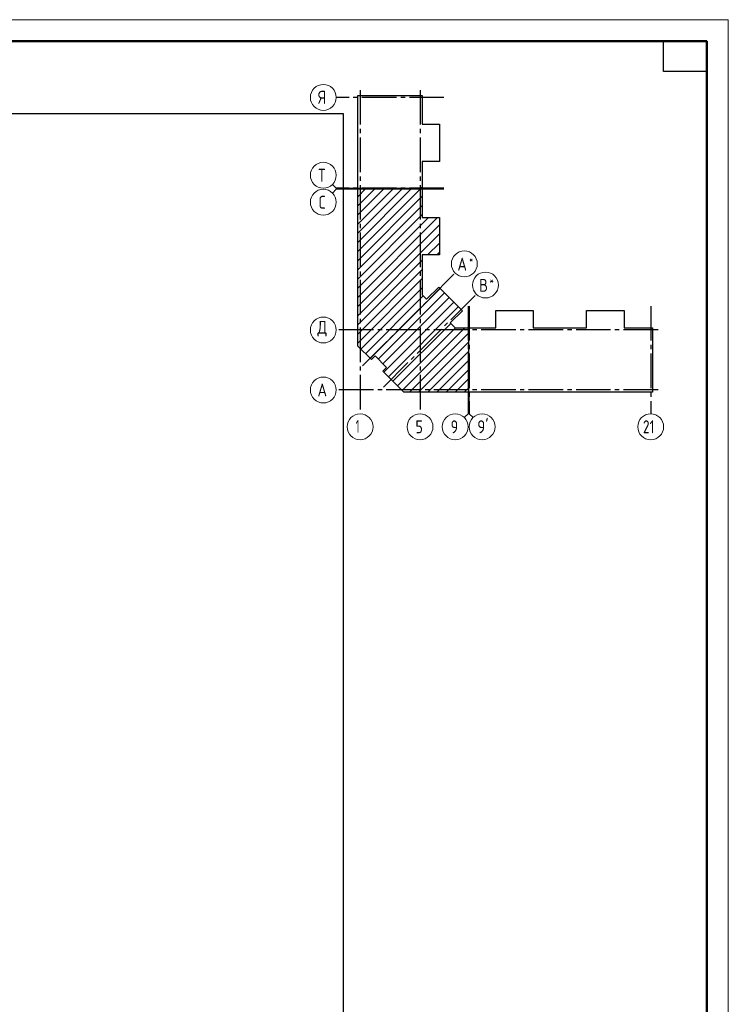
# Model space of a CAD drawing. Header units: millimetres. Extents: x 0 to 43617, y 0 to 59400.
# Tile 21 of 21: x 25569 to 42000, y 36591 to 59400. Entities that reach past the tile are written whole.
import ezdxf

# ---------------------------------------------------------------- set-up
doc = ezdxf.new("R2010")
doc.units = ezdxf.units.MM
doc.linetypes.add('______5', pattern=[1100, 800, -100, 100, -100])
doc.layers.add('Standard', color=7, linetype='Continuous', lineweight=25)
doc.layers.add('Оси', color=40, linetype='______5', lineweight=18)
doc.styles.add('ISOCPEUR', font='txt')

msp = doc.modelspace()

# ---------------------------------------------------------------- linework, layer by layer
at = {"layer": 'Standard', "color": 7, "linetype": 'Continuous', "lineweight": 13, "transparency": 33554687}
for p, q in [((32909, 55496), (32821, 55584)), ((32909, 55471), (32821, 55383)), ((32909, 55496), (33409, 55496)), ((32909, 55471), (33409, 55471)), ((35967, 50269), (35967, 50769)), ((35992, 50269), (35992, 50769)), ((35967, 50269), (35879, 50181)), ((35992, 50269), (36080, 50181))]:
    msp.add_line(p, q, dxfattribs=at)
at = {"layer": 'Standard', "color": 7, "linetype": 'Continuous', "lineweight": 35, "transparency": 33554687}
for p, q in [((33409, 54240), (34650, 55481)), ((33409, 54664), (34226, 55481)), ((33409, 55088), (33802, 55481)), ((33409, 54028), (34862, 55481)), ((33409, 54452), (34438, 55481)), ((33409, 54876), (34014, 55481)), ((33409, 55300), (33590, 55481)), ((33409, 53815), (34905, 55311)), ((33409, 53603), (34905, 55099)), ((33409, 53391), (34905, 54887)), ((33409, 52967), (35260, 54818)), ((33409, 53179), (35048, 54818)), ((33409, 52755), (35302, 54648)), ((33409, 52543), (35302, 54436)), ((35028, 53950), (35302, 54224)), ((35241, 53950), (35302, 54011)), ((33409, 52331), (34905, 53827)), ((33409, 52118), (34905, 53614)), ((33409, 51906), (34905, 53402)), ((33481, 51767), (34905, 53190)), ((33694, 51554), (35315, 53176)), ((33587, 51660), (34928, 53001)), ((33884, 51533), (35421, 53070)), ((33991, 51427), (35527, 52964)), ((34012, 51236), (35633, 52858)), ((34118, 51130), (35739, 52752)), ((34224, 51024), (35565, 52365)), ((34330, 50918), (35677, 52265)), ((34436, 50812), (35889, 52265)), ((34605, 50769), (35977, 52141)), ((34817, 50769), (35977, 51929)), ((35029, 50769), (35977, 51717)), ((35242, 50769), (35977, 51504)), ((35454, 50769), (35977, 51292)), ((35666, 50769), (35977, 51080)), ((35878, 50769), (35977, 50868))]:
    msp.add_line(p, q, dxfattribs=at)
at = {"layer": 'Standard', "color": 7, "linetype": 'Continuous', "lineweight": 13, "transparency": 33554687}
msp.add_lwpolyline([(0, 0), (42000, 0), (42000, 59400), (0, 59400), (0, 0)], close=True, dxfattribs=at)
for points in [[(42000, 59400), (0, 59400), (0, 0), (42000, 0), (42000, 59400)], [(7674, 10380), (33074, 10380), (33074, 57220), (7674, 57220), (7674, 10380)]]:
    msp.add_lwpolyline(points, dxfattribs=at)
at = {"layer": 'Standard', "color": 7, "linetype": 'Continuous', "lineweight": 50, "transparency": 33554687}
msp.add_lwpolyline([(2000, 58900), (41500, 58900), (41500, 500), (2000, 500), (2000, 58900)], close=True, dxfattribs=at)
at = {"layer": 'Standard', "color": 7, "linetype": 'Continuous', "lineweight": 25, "transparency": 33554687}
msp.add_lwpolyline([(41500, 58900), (41500, 58200), (40500, 58200), (40500, 58900), (41500, 58900)], close=True, dxfattribs=at)
for points in [[(33409, 55486), (33409, 57643), (34905, 57643), (34905, 56982), (35302, 56982), (35302, 56114), (34905, 56114), (34905, 55486), (34887, 55486), (34887, 55506), (34872, 55506), (34872, 55486), (33409, 55486)], [(7394, 10100), (33074, 10100), (33074, 57220), (7394, 57220), (7394, 10100)], [(33409, 52026), (33409, 55481), (33547, 55481), (33547, 55461), (33562, 55461), (33562, 55481), (34905, 55481), (34905, 54818), (35302, 54818), (35302, 53950), (34905, 53950), (34905, 53024), (35003, 52926), (35284, 53207), (35833, 52658), (35552, 52377), (35664, 52265), (35977, 52265), (35977, 50769), (34479, 50769), (33991, 51257), (34076, 51342), (33808, 51610), (33723, 51525), (33409, 51839), (33409, 52026)], [(35982, 50769), (35982, 52232), (36002, 52232), (36002, 52247), (35982, 52247), (35982, 52265), (36610, 52265), (36610, 52662), (37478, 52662), (37478, 52265), (38096, 52265), (38714, 52265), (38714, 52662), (39582, 52662), (39582, 52265), (40243, 52265), (40243, 50769), (38096, 50769), (35982, 50769)]]:
    msp.add_lwpolyline(points, dxfattribs=at)
at = {"layer": 'Оси', "color": 8, "linetype": '______5', "lineweight": -3, "transparency": 33554687}
for p, q in [((33462, 57770), (33462, 50269)), ((34852, 57770), (34852, 50269)), ((35405, 57600), (32909, 57600)), ((35405, 55496), (32909, 55496)), ((35405, 55471), (32909, 55471)), ((33517, 51381), (35667, 53531)), ((34007, 50891), (36157, 53041)), ((35967, 52765), (35967, 50269)), ((35992, 52765), (35992, 50269)), ((40200, 52765), (40200, 50269)), ((40370, 52212), (32909, 52212)), ((40370, 52212), (32909, 52212)), ((40370, 50822), (32909, 50822))]:
    msp.add_line(p, q, dxfattribs=at)
at = {"layer": 'Оси', "color": 7, "linetype": 'Continuous', "lineweight": 13, "transparency": 33554687}
for centre in [(32609, 57600), (32609, 55796), (32609, 55171), (35879, 53743), (36369, 53253), (32609, 52212), (32609, 52212), (32609, 50822), (33462, 49969), (34852, 49969), (35667, 49969), (36292, 49969), (40200, 49969)]:
    msp.add_circle(centre, 300, dxfattribs=at)

# ---------------------------------------------------------------- texts
at = {"layer": 'Standard', "color": 7, "linetype": 'Continuous', "lineweight": 25, "transparency": 33554687, "insert": (40020, 49819), "char_height": 300, "width": 472.29, "attachment_point": 7, "style": 'ISOCPEUR'}
msp.add_mtext('\\W0.75;21', dxfattribs=at)
at = {"layer": 'Оси', "color": 7, "linetype": 'Continuous', "lineweight": 25, "transparency": 33554687, "attachment_point": 7, "style": 'ISOCPEUR'}
for s, insert, char_height, width in [('\\W0.80;Я', (32489, 57450), 300, 359.84), ('\\W0.80;Т', (32489, 55646), 300, 359.84), ('\\W0.78;С', (32504, 55021), 300, 326.41), ('\\W0.82;А', (35718, 53586), 300, 392.64), ('\\W0.80;*', (35988, 53761), 180, 215.89), ('\\W0.80;В', (36223, 53096), 300, 359.85), ('\\W0.80;*', (36463, 53271), 180, 215.91), ('\\W0.82;Д', (32474, 52062), 300, 392.64), ('\\W0.82;А', (32474, 50672), 300, 392.64), ('\\W0.56;1', (33362, 49829), 300, 233.33), ('\\W0.78;5', (34747, 49819), 300, 326.41), ('\\W0.78;9', (35562, 49819), 300, 326.41), ("\\W0.84;9'", (36180, 49819), 300, 440.65)]:
    msp.add_mtext(s, dxfattribs=dict(at, insert=insert, char_height=char_height, width=width))

doc.saveas('drawing.dxf')
